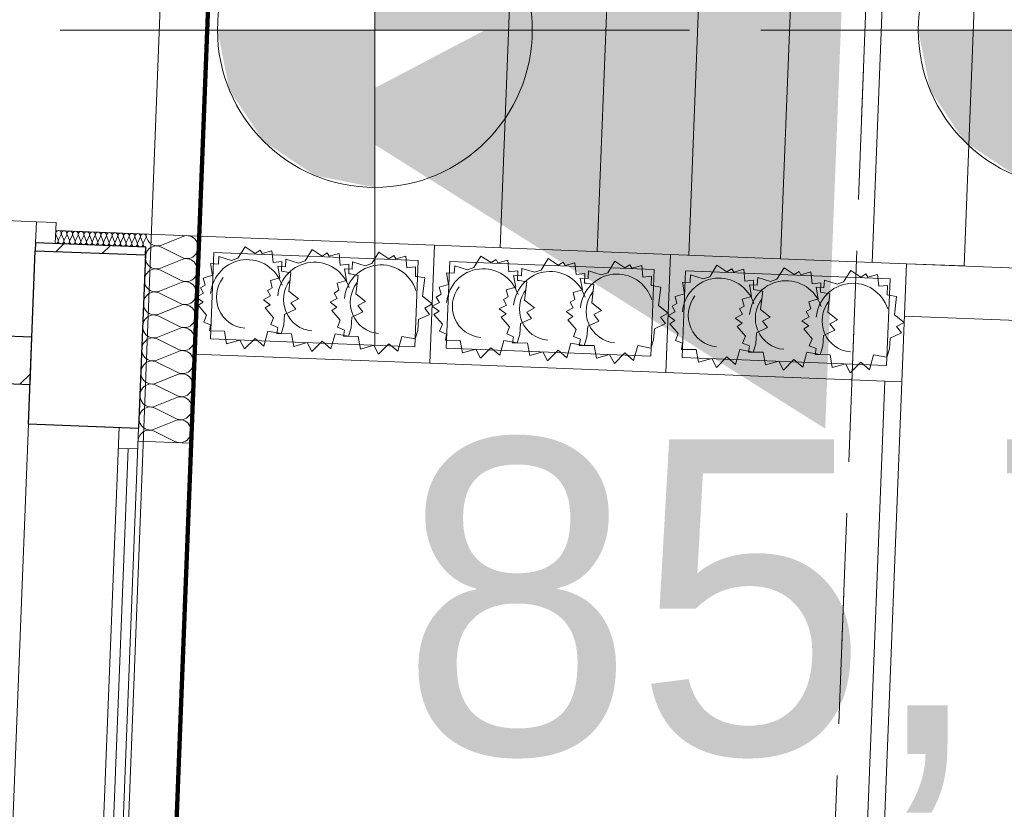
# Model space of a CAD drawing. Extents: x -134780 to 5540120, y 74663 to 5964901.
# Tile 61 of 84: x 5539592.58 to 5539596.33, y 5961345.36 to 5961348.37. Entities that reach past the tile are written whole.
import ezdxf
from ezdxf import colors
from ezdxf.entities.mleader import LeaderData, LeaderLine
from ezdxf.math import Vec2, Vec3

# ---------------------------------------------------------------- set-up
doc = ezdxf.new("R2010")
doc.units = 0
doc.header["$MEASUREMENT"] = 0
doc.set_wipeout_variables(frame=1)
doc.linetypes.add('L_0_03', pattern=[1, 0.5, -0.5])
for name, color, linetype, lineweight in [('#opisy', 7, 'Continuous', 0), ('312_budynek_ewidencyjny_Nr_Pióra__7', 7, 'Continuous', 13), ('Arch drogi_Nr_Pióra__21', 7, 'Continuous', 9), ('Arch schody_Nr_Pióra__21', 7, 'Continuous', 9), ('Arch wyburzenia_Nr_Pióra__46', 5, 'Continuous', 13), ('arch wypelnienia_Nr_Pióra__118', 7, 'Continuous', 211), ('arch wypelnienia_Nr_Pióra__55', 214, 'Continuous', 25), ('Arch ściany nośne_Nr_Pióra__21', 7, 'Continuous', 9), ('Arch ściany nośne_Nr_Pióra__27', 7, 'Continuous', 30), ('INWENT RZĘDNE_Nr_Pióra__21', 7, 'Continuous', 9), ('INWENT.ŚCIANY_Nr_Pióra__1', 7, 'Continuous', 25), ('mapa', 7, 'Continuous', 13), ('zasuwa_lub_zawor_Nr_Pióra__7', 7, 'Continuous', 13)]:
    doc.layers.add(name, color=color, linetype=linetype, lineweight=lineweight)
for name, color, linetype, lineweight, true_color in [('217_kontur_klasyfikacyjny_Nr_Pióra__3', 7, 'Continuous', 18, 0xff6600), ('218_kontur_uzytku_gruntowego_Nr_Pióra__3', 7, 'Continuous', 18, 0xff6600), ('Arch ocieplenie_Nr_Pióra__22', 7, 'Continuous', 9, 0x7f7f7f), ('Arch okna_Nr_Pióra__4', 7, 'Continuous', 9, 0x029e21), ('Arch wyposarzenie_Nr_Pióra__4', 7, 'Continuous', 9, 0x029e21)]:
    doc.layers.add(name, color=color, linetype=linetype, lineweight=lineweight, true_color=true_color)
doc.layers.add('Arch ocieplenie', color=7, linetype='Continuous')
doc.layers.add('INWENT RZĘDNE', color=7, linetype='Continuous')
doc.styles.add('GENERATED_STYLE_1', font='txt')
doc.styles.get("Standard").update_dxf_attribs({"font": 'txt', "bigfont": 'BIGFONT.SHX'})

# ---------------------------------------------------------------- blocks, each defined once
blk = doc.blocks.new('Koty wysokościowe_23', base_point=(-119908.5, 122951.6))
at = {"layer": 'INWENT RZĘDNE_Nr_Pióra__21', "linetype": 'Continuous'}
for points in [[(-119908.5, 122951.6), (-119308.5, 122951.6), (-119354.1, 123181.2), (-119484.2, 123375.9), (-119678.8, 123506), (-119908.5, 123551.6)], [(-119908.5, 122951.6), (-120508.5, 122951.6), (-120462.8, 122722), (-120332.7, 122527.4), (-120138.1, 122397.3), (-119908.5, 122351.6)]]:
    blk.add_hatch(color=256, dxfattribs=at).paths.add_polyline_path(points, flags=0)
for p, q in [((-119908.5, 121751.6), (-119908.5, 124151.6)), ((-121108.5, 122951.6), (-118708.5, 122951.6))]:
    blk.add_line(p, q, dxfattribs=at)
blk.add_circle((-119908.5, 122951.6), 600, dxfattribs=at)
blk = doc.blocks.new('Koty wysokościowe_22', base_point=(-120037.2, 118730.3))
at = {"layer": 'INWENT RZĘDNE_Nr_Pióra__21', "insert": (-119812.1, 119968.5), "char_height": 1200, "attachment_point": 7, "style": 'GENERATED_STYLE_1'}
blk.add_mtext('{85,73}', dxfattribs=at)
blk = doc.blocks.new('Koty wysokościowe_10', base_point=(-117237.1, 122951.6))
at = {"layer": 'INWENT RZĘDNE_Nr_Pióra__21', "linetype": 'Continuous'}
blk.add_hatch(color=256, dxfattribs=at).paths.add_polyline_path([(-117237.1, 122951.6), (-117837.1, 122951.6), (-117791.5, 122722), (-117661.4, 122527.4), (-117466.7, 122397.3), (-117237.1, 122351.6)], flags=0)
blk.add_line((-118437.1, 122951.6), (-116037.1, 122951.6), dxfattribs=at)
blk.add_circle((-117237.1, 122951.6), 600, dxfattribs=at)
blk = doc.blocks.new('Izolacja cieplna 14_29', base_point=(-120782, 122124.2))
at = {"layer": 'Arch ocieplenie_Nr_Pióra__22', "linetype": 'Continuous'}
for p, q in [((-121116.3, 122152.1), (-121124.5, 122172.7)), ((-121104.8, 122171.9), (-121114.5, 122152.1)), ((-121094.8, 122151.3), (-121103, 122171.8)), ((-121083.2, 122171.1), (-121093, 122151.2)), ((-121073.2, 122150.4), (-121081.4, 122171)), ((-121061.7, 122170.2), (-121071.4, 122150.4)), ((-121051.7, 122149.6), (-121059.9, 122170.1)), ((-121040.1, 122169.4), (-121049.9, 122149.5)), ((-121030.1, 122148.8), (-121038.3, 122169.3)), ((-121018.6, 122168.5), (-121028.3, 122148.7)), ((-121008.6, 122147.9), (-121016.8, 122168.5)), ((-120997, 122167.7), (-121006.8, 122147.8)), ((-120987, 122147.1), (-120995.2, 122167.6)), ((-120975.5, 122166.8), (-120985.2, 122147)), ((-120965.5, 122146.2), (-120973.7, 122166.8)), ((-120953.9, 122166), (-120963.7, 122146.2)), ((-120944, 122145.4), (-120952.1, 122165.9)), ((-120932.4, 122165.2), (-120942.1, 122145.3)), ((-120922.4, 122144.6), (-120930.6, 122165.1)), ((-120910.8, 122164.3), (-120920.6, 122144.5)), ((-120900.9, 122143.7), (-120909, 122164.2)), ((-120889.3, 122163.5), (-120899.1, 122143.6)), ((-120879.3, 122142.9), (-120887.5, 122163.4)), ((-120867.8, 122162.6), (-120877.5, 122142.8)), ((-120857.8, 122142), (-120865.9, 122162.6)), ((-120846.2, 122161.8), (-120856, 122142)), ((-120836.2, 122141.2), (-120844.4, 122161.7)), ((-120824.7, 122160.9), (-120834.4, 122141.1)), ((-120814.7, 122140.3), (-120822.9, 122160.9)), ((-120803.1, 122160.1), (-120812.9, 122140.3)), ((-120793.1, 122139.5), (-120801.3, 122160)), ((-120781.6, 122159.3), (-120791.3, 122139.4))]:
    blk.add_line(p, q, dxfattribs=at)
for centre, start_param, end_param in [((-121114.5, 122176.5), 2.728799, 6.695979), ((-121092.9, 122175.7), 2.728799, 6.695979), ((-121071.4, 122174.9), 2.728799, 6.695979), ((-121049.8, 122174), 2.728799, 6.695979), ((-121028.3, 122173.2), 2.728799, 6.695979), ((-121006.7, 122172.3), 2.728799, 6.695979), ((-120985.2, 122171.5), 2.728799, 6.695979), ((-120963.6, 122170.6), 2.728799, 6.695979), ((-120942.1, 122169.8), 2.728799, 6.695979), ((-120920.5, 122169), 2.728799, 6.695979), ((-120899, 122168.1), 2.728799, 6.695979), ((-120877.5, 122167.3), 2.728799, 6.695979), ((-120855.9, 122166.4), 2.728799, 6.695979), ((-120834.4, 122165.6), 2.728799, 6.695979), ((-120812.8, 122164.8), 2.728799, 6.695979), ((-121126.4, 122148.3), 1.570796, 3.554385), ((-121104.8, 122147.4), 5.870392, 9.837571), ((-121083.3, 122146.6), 5.870392, 9.837571), ((-121061.7, 122145.7), 5.870392, 9.837571), ((-121040.2, 122144.9), 5.870392, 9.837571), ((-121018.6, 122144), 5.870392, 9.837571), ((-120997.1, 122143.2), 5.870392, 9.837571), ((-120975.5, 122142.4), 5.870392, 9.837571), ((-120954, 122141.5), 5.870392, 9.837571), ((-120932.4, 122140.7), 5.870392, 9.837571), ((-120910.9, 122139.8), 5.870392, 9.837571), ((-120889.4, 122139), 5.870392, 9.837571), ((-120867.8, 122138.1), 5.870392, 9.837571), ((-120846.3, 122137.3), 5.870392, 9.837571), ((-120824.7, 122136.5), 5.870392, 9.837571), ((-120803.2, 122135.6), 5.870392, 9.837571), ((-120791.3, 122163.9), 2.728799, 6.695979), ((-120781.6, 122134.8), 5.870392, 7.853982)]:
    blk.add_ellipse(centre, major_axis=(-10.8, 0.4), ratio=0.986338, start_param=start_param, end_param=end_param, dxfattribs=at)
blk = doc.blocks.new('Izolacja cieplna 14_5', base_point=(-120780.1, 122174.1))
at = {"layer": 'Arch ocieplenie_Nr_Pióra__22', "linetype": 'Continuous'}
for p, q in [((-120639.9, 122164.9), (-120722.1, 122131.6)), ((-120722.4, 122124.2), (-120643.1, 122084.6)), ((-120643.4, 122077.2), (-120725.5, 122043.9)), ((-120725.8, 122036.5), (-120646.5, 121996.9)), ((-120646.8, 121989.5), (-120729, 121956.2)), ((-120729.2, 121948.8), (-120649.9, 121909.2)), ((-120650.2, 121901.8), (-120732.4, 121868.5)), ((-120732.7, 121861.1), (-120653.4, 121821.5)), ((-120653.6, 121814.1), (-120735.8, 121780.8)), ((-120736.1, 121773.4), (-120656.8, 121733.8)), ((-120657.1, 121726.4), (-120739.2, 121693.1)), ((-120739.5, 121685.7), (-120660.2, 121646.1)), ((-120660.5, 121638.7), (-120742.7, 121605.4)), ((-120743, 121598), (-120663.6, 121558.3)), ((-120663.9, 121551), (-120746.1, 121517.6)), ((-120746.4, 121510.3), (-120667.1, 121470.6)), ((-120667.4, 121463.3), (-120749.5, 121429.9)), ((-120749.8, 121422.6), (-120670.5, 121382.9))]:
    blk.add_line(p, q, dxfattribs=at)
for centre, start_param, end_param in [((-120737.6, 122172.5), 4.712389, 6.695979), ((-120624.5, 122124.1), 5.870392, 9.837571), ((-120741, 122084.7), 2.7288, 6.695979), ((-120627.9, 122036.4), 5.870392, 9.837571), ((-120744.4, 121997), 2.7288, 6.695979), ((-120631.3, 121948.7), 5.870392, 9.837571), ((-120747.9, 121909.3), 2.7288, 6.695979), ((-120634.7, 121861), 5.870392, 9.837571), ((-120751.3, 121821.6), 2.7288, 6.695979), ((-120638.2, 121773.3), 5.870392, 9.837571), ((-120754.7, 121733.9), 2.7288, 6.695979), ((-120641.6, 121685.6), 5.870392, 9.837571), ((-120758.2, 121646.2), 2.7288, 6.695979), ((-120645, 121597.8), 5.870392, 9.837571), ((-120761.6, 121558.5), 2.7288, 6.695979), ((-120648.5, 121510.1), 5.870392, 9.837571), ((-120765, 121470.8), 2.7288, 6.695979), ((-120651.9, 121422.4), 5.870392, 9.837571), ((-120768.4, 121383.1), 2.7288, 4.712389)]:
    blk.add_ellipse(centre, major_axis=(-1.7, -43.9), ratio=0.969166, start_param=start_param, end_param=end_param, dxfattribs=at)
blk = doc.blocks.new('mapa')
at = {"layer": 'arch wypelnienia_Nr_Pióra__55', "linetype": 'Continuous'}
blk.add_hatch(color=252, dxfattribs=at).paths.add_polyline_path([(5539593.7428, 5961348.0072), (5539595.6459, 5961346.807), (5539595.7338, 5961349.0553)], flags=0)
at = {"layer": 'Arch ściany nośne_Nr_Pióra__21', "linetype": 'Continuous'}
h = blk.add_hatch(dxfattribs=at)
h.set_pattern_fill('Common_Brick', color=252, scale=0.001, style=0, pattern_type=2)
h.set_pattern_definition([(45, (5539713.8376, 5961225.37486), (-0.09192388, 0.09192388), [])])
h.paths.add_polyline_path([(5539593.0556, 5961347.499), (5539592.6359, 5961347.5154), (5539592.6347, 5961347.4854), (5539593.0544, 5961347.469)], flags=0)
at = {"layer": '217_kontur_klasyfikacyjny_Nr_Pióra__3', "color": 252, "linetype": 'L_0_03', "flags": 128}
blk.add_lwpolyline([(5539595.99, 5961353.48), (5539595.25, 5961333.69)], dxfattribs=at)
at = {"layer": '218_kontur_uzytku_gruntowego_Nr_Pióra__3', "color": 252, "linetype": 'L_0_03', "flags": 128}
for points in [[(5539595.25, 5961333.69), (5539595.99, 5961353.48)], [(5539595.99, 5961353.48), (5539595.25, 5961333.69)]]:
    blk.add_lwpolyline(points, dxfattribs=at)
at = {"layer": '312_budynek_ewidencyjny_Nr_Pióra__7', "color": 252, "linetype": 'Continuous'}
blk.add_line((5539593.31, 5961353.51), (5539592.23, 5961325.88), dxfattribs=at)
at = {"layer": 'Arch drogi_Nr_Pióra__21', "linetype": 'Continuous'}
for p, q in [((5539599.7924, 5961347.2857), (5539595.9553, 5961347.4357)), ((5539599.5847, 5961347.0937), (5539595.9475, 5961347.2359))]:
    blk.add_line(p, q, dxfattribs=at)
at = {"layer": 'Arch okna_Nr_Pióra__4', "color": 252, "linetype": 'Continuous'}
for p, q in [((5539592.639, 5961347.5954), (5539591.7397, 5961347.6305)), ((5539592.6359, 5961347.5154), (5539592.639, 5961347.5954)), ((5539592.639, 5961347.5954), (5539592.7139, 5961347.5924)), ((5539592.7108, 5961347.5125), (5539592.7139, 5961347.5924)), ((5539592.6089, 5961346.8259), (5539592.5144, 5961344.4078)), ((5539592.9537, 5961346.8125), (5539592.8591, 5961344.3943)), ((5539593.0286, 5961346.8095), (5539592.9341, 5961344.3914)), ((5539592.9505, 5961346.7325), (5539593.0255, 5961346.7296)), ((5539593.2265, 5961346.7518), (5539593.1359, 5961344.4335)), ((5539592.988, 5961346.7311), (5539592.8997, 5961344.4728))]:
    blk.add_line(p, q, dxfattribs=at)
blk.add_arc((5539592.639, 5961347.5954), 0.9, 87.7616, 177.7616, dxfattribs=at)
at = {"layer": 'Arch schody_Nr_Pióra__21', "color": 252, "linetype": 'Continuous'}
for p, q in [((5539594.8569, 5961349.5452), (5539594.7762, 5961347.4818)), ((5539595.2066, 5961349.5315), (5539595.1259, 5961347.4681)), ((5539595.5563, 5961349.5179), (5539595.4757, 5961347.4545)), ((5539594.4846, 5961349.4947), (5539594.4065, 5961347.4962)), ((5539595.9061, 5961349.5042), (5539595.8254, 5961347.4408)), ((5539596.2558, 5961349.4905), (5539596.1751, 5961347.4271)), ((5539593.2398, 5961347.0915), (5539593.2574, 5961347.5412)), ((5539594.1567, 5961347.506), (5539593.2574, 5961347.5412)), ((5539594.1391, 5961347.0564), (5539594.1567, 5961347.506)), ((5539594.1391, 5961347.0564), (5539594.1567, 5961347.506)), ((5539595.056, 5961347.4709), (5539594.1567, 5961347.506)), ((5539593.315, 5961347.4789), (5539593.3021, 5961347.1491)), ((5539594.0944, 5961347.4484), (5539593.315, 5961347.4789)), ((5539594.0815, 5961347.1187), (5539594.0944, 5961347.4484)), ((5539595.0384, 5961347.0212), (5539595.056, 5961347.4709)), ((5539595.0384, 5961347.0212), (5539595.056, 5961347.4709)), ((5539595.9553, 5961347.4357), (5539595.056, 5961347.4709)), ((5539594.2143, 5961347.4437), (5539594.2014, 5961347.114)), ((5539594.9937, 5961347.4132), (5539594.2143, 5961347.4437)), ((5539594.9808, 5961347.0835), (5539594.9937, 5961347.4132)), ((5539595.1136, 5961347.4086), (5539595.1007, 5961347.0788)), ((5539595.893, 5961347.3781), (5539595.1136, 5961347.4086)), ((5539595.9377, 5961346.9861), (5539595.9553, 5961347.4357)), ((5539596.1751, 5961347.4271), (5539595.9553, 5961347.4357)), ((5539595.8801, 5961347.0483), (5539595.893, 5961347.3781)), ((5539593.3021, 5961347.1491), (5539594.0815, 5961347.1187)), ((5539594.2014, 5961347.114), (5539594.9808, 5961347.0835)), ((5539593.2398, 5961347.0915), (5539594.1391, 5961347.0564)), ((5539595.1007, 5961347.0788), (5539595.8801, 5961347.0483)), ((5539594.1391, 5961347.0564), (5539595.0384, 5961347.0212)), ((5539595.0384, 5961347.0212), (5539595.9377, 5961346.9861)), ((5539595.8728, 5961346.9886), (5539595.7324, 5961343.3963)), ((5539595.9377, 5961346.9861), (5539595.7948, 5961343.3288))]:
    blk.add_line(p, q, dxfattribs=at)
at = {"layer": 'Arch wyburzenia_Nr_Pióra__46', "color": 252, "linetype": 'Continuous'}
for p, q in [((5539592.7128, 5961347.5625), (5539593.2574, 5961347.5412)), ((5539593.2574, 5961347.5412), (5539593.2265, 5961346.7518)), ((5539593.2265, 5961346.7518), (5539593.0267, 5961346.7596))]:
    blk.add_line(p, q, dxfattribs=at)
at = {"layer": 'arch wypelnienia_Nr_Pióra__118', "linetype": 'Continuous', "flags": 128}
blk.add_lwpolyline([(5539579.0885, 5961327.109), (5539579.0561, 5961326.2796), (5539592.7057, 5961325.7461), (5539592.7381, 5961326.5754), (5539592.4383, 5961326.5872), (5539592.7312, 5961334.0814), (5539592.8773, 5961337.8086), (5539594.9154, 5961337.7289), (5539595.0573, 5961341.3599), (5539593.023, 5961341.4356), (5539593.4687, 5961352.947), (5539593.7684, 5961352.9353), (5539593.7872, 5961353.415), (5539593.2876, 5961353.4345), (5539593.2905, 5961353.5105), (5539586.99, 5961353.68), (5539586.89, 5961350.36), (5539580.53, 5961350.62), (5539580.5363, 5961350.8085), (5539580.0155, 5961350.8259), (5539579.9968, 5961350.3462), (5539580.2966, 5961350.3345), (5539579.3883, 5961327.0973)], close=True, dxfattribs=at)
at = {"layer": 'Arch wyposarzenie_Nr_Pióra__4', "color": 252, "linetype": 'Continuous'}
for p, q in [((5539593.4072, 5961347.4565), (5539593.4343, 5961347.5002)), ((5539593.4343, 5961347.5002), (5539593.4725, 5961347.4749)), ((5539593.4725, 5961347.4749), (5539593.4918, 5961347.4869)), ((5539593.4918, 5961347.4869), (5539593.4989, 5961347.4742)), ((5539593.4989, 5961347.4742), (5539593.5368, 5961347.4846)), ((5539593.5368, 5961347.4846), (5539593.5411, 5961347.4398)), ((5539593.6631, 5961347.4465), (5539593.6902, 5961347.4902)), ((5539593.6902, 5961347.4902), (5539593.7284, 5961347.4649)), ((5539593.3324, 5961347.4344), (5539593.3342, 5961347.463)), ((5539593.3342, 5961347.463), (5539593.3825, 5961347.4481)), ((5539593.3825, 5961347.4481), (5539593.4072, 5961347.4565)), ((5539593.5883, 5961347.4244), (5539593.5901, 5961347.453)), ((5539593.5901, 5961347.453), (5539593.6384, 5961347.4381)), ((5539593.6384, 5961347.4381), (5539593.6631, 5961347.4465)), ((5539593.7284, 5961347.4649), (5539593.7477, 5961347.4769)), ((5539593.7477, 5961347.4769), (5539593.7548, 5961347.4642)), ((5539593.7548, 5961347.4642), (5539593.7927, 5961347.4746)), ((5539593.7927, 5961347.4746), (5539593.7969, 5961347.4298)), ((5539593.9174, 5961347.4365), (5539593.9445, 5961347.4802)), ((5539593.9445, 5961347.4802), (5539593.9827, 5961347.4549)), ((5539593.9827, 5961347.4549), (5539594.002, 5961347.4669)), ((5539594.002, 5961347.4669), (5539594.0091, 5961347.4542)), ((5539594.0091, 5961347.4542), (5539594.047, 5961347.4647)), ((5539594.047, 5961347.4647), (5539594.0512, 5961347.4199)), ((5539594.3065, 5961347.4213), (5539594.3336, 5961347.465)), ((5539594.3336, 5961347.465), (5539594.3718, 5961347.4397)), ((5539594.3718, 5961347.4397), (5539594.3911, 5961347.4517)), ((5539594.3911, 5961347.4517), (5539594.3982, 5961347.439)), ((5539594.3982, 5961347.439), (5539594.4361, 5961347.4495)), ((5539594.4361, 5961347.4495), (5539594.4404, 5961347.4046)), ((5539594.5624, 5961347.4113), (5539594.5895, 5961347.455)), ((5539594.5895, 5961347.455), (5539594.6277, 5961347.4297)), ((5539594.8167, 5961347.4014), (5539594.8438, 5961347.4451)), ((5539594.8438, 5961347.4451), (5539594.882, 5961347.4198)), ((5539593.3107, 5961347.3915), (5539593.3027, 5961347.4361)), ((5539593.3027, 5961347.4361), (5539593.3324, 5961347.4344)), ((5539593.5411, 5961347.4398), (5539593.5744, 5961347.4436)), ((5539593.5666, 5961347.3815), (5539593.5586, 5961347.4261)), ((5539593.5586, 5961347.4261), (5539593.5883, 5961347.4244)), ((5539593.5744, 5961347.4436), (5539593.5733, 5961347.4073)), ((5539593.5733, 5961347.4073), (5539593.5802, 5961347.4066)), ((5539593.7969, 5961347.4298), (5539593.8303, 5961347.4336)), ((5539593.8209, 5961347.3716), (5539593.8129, 5961347.4162)), ((5539593.8129, 5961347.4162), (5539593.8426, 5961347.4144)), ((5539593.8303, 5961347.4336), (5539593.8292, 5961347.3973)), ((5539593.8426, 5961347.4144), (5539593.8444, 5961347.4431)), ((5539593.8444, 5961347.4431), (5539593.8927, 5961347.4281)), ((5539593.8927, 5961347.4281), (5539593.9174, 5961347.4365)), ((5539594.0512, 5961347.4199), (5539594.0846, 5961347.4236)), ((5539594.0846, 5961347.4236), (5539594.0835, 5961347.3873)), ((5539594.2317, 5961347.3992), (5539594.2336, 5961347.4279)), ((5539594.2336, 5961347.4279), (5539594.2818, 5961347.4129)), ((5539594.2818, 5961347.4129), (5539594.3065, 5961347.4213)), ((5539594.4404, 5961347.4046), (5539594.4737, 5961347.4084)), ((5539594.4737, 5961347.4084), (5539594.4726, 5961347.3721)), ((5539594.4876, 5961347.3892), (5539594.4894, 5961347.4179)), ((5539594.4894, 5961347.4179), (5539594.5377, 5961347.4029)), ((5539594.5377, 5961347.4029), (5539594.5624, 5961347.4113)), ((5539594.6277, 5961347.4297), (5539594.647, 5961347.4417)), ((5539594.647, 5961347.4417), (5539594.6541, 5961347.429)), ((5539594.6541, 5961347.429), (5539594.692, 5961347.4395)), ((5539594.692, 5961347.4395), (5539594.6962, 5961347.3946)), ((5539594.7419, 5961347.3793), (5539594.7437, 5961347.408)), ((5539594.7437, 5961347.408), (5539594.792, 5961347.393)), ((5539594.882, 5961347.4198), (5539594.9013, 5961347.4318)), ((5539594.9013, 5961347.4318), (5539594.9084, 5961347.4191)), ((5539594.9084, 5961347.4191), (5539594.9463, 5961347.4295)), ((5539594.9463, 5961347.4295), (5539594.9505, 5961347.3847)), ((5539595.2058, 5961347.3862), (5539595.2329, 5961347.4299)), ((5539595.2329, 5961347.4299), (5539595.2711, 5961347.4046)), ((5539595.2711, 5961347.4046), (5539595.2904, 5961347.4166)), ((5539595.2904, 5961347.4166), (5539595.2975, 5961347.4039)), ((5539595.2975, 5961347.4039), (5539595.3354, 5961347.4143)), ((5539595.3354, 5961347.4143), (5539595.3397, 5961347.3695)), ((5539595.4617, 5961347.3762), (5539595.4888, 5961347.4199)), ((5539595.4888, 5961347.4199), (5539595.527, 5961347.3946)), ((5539595.716, 5961347.3662), (5539595.7431, 5961347.4099)), ((5539595.7431, 5961347.4099), (5539595.7813, 5961347.3846)), ((5539593.275, 5961347.3811), (5539593.3107, 5961347.3915)), ((5539593.282, 5961347.3542), (5539593.275, 5961347.3811)), ((5539593.5309, 5961347.3711), (5539593.5666, 5961347.3815)), ((5539593.5378, 5961347.3442), (5539593.5309, 5961347.3711)), ((5539593.5802, 5961347.4066), (5539593.6092, 5961347.4014)), ((5539593.6092, 5961347.4014), (5539593.6007, 5961347.3316)), ((5539593.7852, 5961347.3611), (5539593.8209, 5961347.3716)), ((5539593.8292, 5961347.3973), (5539593.8361, 5961347.3966)), ((5539593.8361, 5961347.3966), (5539593.8651, 5961347.3914)), ((5539593.8651, 5961347.3914), (5539593.8566, 5961347.3215)), ((5539594.0835, 5961347.3873), (5539594.0904, 5961347.3867)), ((5539594.0904, 5961347.3867), (5539594.1193, 5961347.3815)), ((5539594.1193, 5961347.3815), (5539594.1109, 5961347.3116)), ((5539594.21, 5961347.3564), (5539594.202, 5961347.401)), ((5539594.202, 5961347.401), (5539594.2317, 5961347.3992)), ((5539594.4659, 5961347.3464), (5539594.4579, 5961347.391)), ((5539594.4579, 5961347.391), (5539594.4876, 5961347.3892)), ((5539594.4726, 5961347.3721), (5539594.4795, 5961347.3715)), ((5539594.4795, 5961347.3715), (5539594.5085, 5961347.3663)), ((5539594.6962, 5961347.3946), (5539594.7296, 5961347.3984)), ((5539594.7202, 5961347.3364), (5539594.7122, 5961347.381)), ((5539594.7122, 5961347.381), (5539594.7419, 5961347.3793)), ((5539594.7296, 5961347.3984), (5539594.7285, 5961347.3621)), ((5539594.792, 5961347.393), (5539594.8167, 5961347.4014)), ((5539594.9505, 5961347.3847), (5539594.9839, 5961347.3885)), ((5539594.9839, 5961347.3885), (5539594.9828, 5961347.3522)), ((5539595.131, 5961347.3641), (5539595.1329, 5961347.3927)), ((5539595.1329, 5961347.3927), (5539595.1811, 5961347.3778)), ((5539595.1811, 5961347.3778), (5539595.2058, 5961347.3862)), ((5539595.3397, 5961347.3695), (5539595.373, 5961347.3732)), ((5539595.373, 5961347.3732), (5539595.372, 5961347.337)), ((5539595.3869, 5961347.3541), (5539595.3888, 5961347.3827)), ((5539595.3888, 5961347.3827), (5539595.437, 5961347.3678)), ((5539595.437, 5961347.3678), (5539595.4617, 5961347.3762)), ((5539595.527, 5961347.3946), (5539595.5463, 5961347.4066)), ((5539595.5463, 5961347.4066), (5539595.5534, 5961347.3939)), ((5539595.5534, 5961347.3939), (5539595.5913, 5961347.4043)), ((5539595.5913, 5961347.4043), (5539595.5956, 5961347.3595)), ((5539595.6412, 5961347.3441), (5539595.643, 5961347.3728)), ((5539595.643, 5961347.3728), (5539595.6913, 5961347.3578)), ((5539595.7813, 5961347.3846), (5539595.8006, 5961347.3966)), ((5539595.8006, 5961347.3966), (5539595.8077, 5961347.3839)), ((5539595.8077, 5961347.3839), (5539595.8456, 5961347.3944)), ((5539595.8456, 5961347.3944), (5539595.8498, 5961347.3496)), ((5539593.264, 5961347.3438), (5539593.282, 5961347.3542)), ((5539593.2756, 5961347.3231), (5539593.264, 5961347.3438)), ((5539593.5199, 5961347.3338), (5539593.5378, 5961347.3442)), ((5539593.5315, 5961347.3131), (5539593.5199, 5961347.3338)), ((5539593.7742, 5961347.3239), (5539593.7921, 5961347.3343)), ((5539593.7921, 5961347.3343), (5539593.7852, 5961347.3611)), ((5539594.1743, 5961347.3459), (5539594.21, 5961347.3564)), ((5539594.1813, 5961347.3191), (5539594.1743, 5961347.3459)), ((5539594.4302, 5961347.3359), (5539594.4659, 5961347.3464)), ((5539594.4371, 5961347.3091), (5539594.4302, 5961347.3359)), ((5539594.5085, 5961347.3663), (5539594.5, 5961347.2964)), ((5539594.6845, 5961347.326), (5539594.7202, 5961347.3364)), ((5539594.7285, 5961347.3621), (5539594.7354, 5961347.3615)), ((5539594.7354, 5961347.3615), (5539594.7644, 5961347.3563)), ((5539594.7644, 5961347.3563), (5539594.7559, 5961347.2864)), ((5539594.9828, 5961347.3522), (5539594.9897, 5961347.3515)), ((5539594.9897, 5961347.3515), (5539595.0187, 5961347.3464)), ((5539595.0187, 5961347.3464), (5539595.0102, 5961347.2765)), ((5539595.1094, 5961347.3212), (5539595.1013, 5961347.3658)), ((5539595.1013, 5961347.3658), (5539595.131, 5961347.3641)), ((5539595.3652, 5961347.3112), (5539595.3572, 5961347.3558)), ((5539595.3572, 5961347.3558), (5539595.3869, 5961347.3541)), ((5539595.372, 5961347.337), (5539595.3788, 5961347.3363)), ((5539595.3788, 5961347.3363), (5539595.4078, 5961347.3311)), ((5539595.5956, 5961347.3595), (5539595.6289, 5961347.3632)), ((5539595.6195, 5961347.3013), (5539595.6115, 5961347.3459)), ((5539595.6115, 5961347.3459), (5539595.6412, 5961347.3441)), ((5539595.6289, 5961347.3632), (5539595.6278, 5961347.327)), ((5539595.6913, 5961347.3578), (5539595.716, 5961347.3662)), ((5539595.8498, 5961347.3496), (5539595.8832, 5961347.3533)), ((5539595.8832, 5961347.3533), (5539595.8821, 5961347.317)), ((5539593.2483, 5961347.3086), (5539593.2756, 5961347.3231)), ((5539593.2744, 5961347.2895), (5539593.2483, 5961347.3086)), ((5539593.5041, 5961347.2986), (5539593.5315, 5961347.3131)), ((5539593.5303, 5961347.2795), (5539593.5041, 5961347.2986)), ((5539593.6007, 5961347.3316), (5539593.6378, 5961347.3023)), ((5539593.6378, 5961347.3023), (5539593.6088, 5961347.2867)), ((5539593.7584, 5961347.2887), (5539593.7858, 5961347.3032)), ((5539593.7858, 5961347.3032), (5539593.7742, 5961347.3239)), ((5539593.8566, 5961347.3215), (5539593.8936, 5961347.2923)), ((5539594.1109, 5961347.3116), (5539594.1479, 5961347.2823)), ((5539594.1633, 5961347.3087), (5539594.1813, 5961347.3191)), ((5539594.1749, 5961347.288), (5539594.1633, 5961347.3087)), ((5539594.4192, 5961347.2987), (5539594.4371, 5961347.3091)), ((5539594.4308, 5961347.278), (5539594.4192, 5961347.2987)), ((5539594.5, 5961347.2964), (5539594.5371, 5961347.2671)), ((5539594.6735, 5961347.2887), (5539594.6914, 5961347.2991)), ((5539594.6914, 5961347.2991), (5539594.6845, 5961347.326)), ((5539595.0737, 5961347.3107), (5539595.1094, 5961347.3212)), ((5539595.0806, 5961347.2839), (5539595.0737, 5961347.3107)), ((5539595.3295, 5961347.3007), (5539595.3652, 5961347.3112)), ((5539595.3365, 5961347.2739), (5539595.3295, 5961347.3007)), ((5539595.4078, 5961347.3311), (5539595.3993, 5961347.2612)), ((5539595.5838, 5961347.2908), (5539595.6195, 5961347.3013)), ((5539595.6278, 5961347.327), (5539595.6347, 5961347.3263)), ((5539595.6347, 5961347.3263), (5539595.6637, 5961347.3211)), ((5539595.6637, 5961347.3211), (5539595.6552, 5961347.2512)), ((5539595.8821, 5961347.317), (5539595.889, 5961347.3164)), ((5539595.889, 5961347.3164), (5539595.918, 5961347.3112)), ((5539595.918, 5961347.3112), (5539595.9095, 5961347.2413)), ((5539593.2551, 5961347.2772), (5539593.2744, 5961347.2895)), ((5539593.287, 5961347.2398), (5539593.2551, 5961347.2772)), ((5539593.511, 5961347.2672), (5539593.5303, 5961347.2795)), ((5539593.5429, 5961347.2298), (5539593.511, 5961347.2672)), ((5539593.6274, 5961347.2624), (5539593.5851, 5961347.2425)), ((5539593.6088, 5961347.2867), (5539593.6274, 5961347.2624)), ((5539593.7846, 5961347.2695), (5539593.7584, 5961347.2887)), ((5539593.7653, 5961347.2573), (5539593.7846, 5961347.2695)), ((5539593.7972, 5961347.2199), (5539593.7653, 5961347.2573)), ((5539593.8936, 5961347.2923), (5539593.8647, 5961347.2766)), ((5539593.8647, 5961347.2766), (5539593.8832, 5961347.2524)), ((5539594.1479, 5961347.2823), (5539594.119, 5961347.2667)), ((5539594.119, 5961347.2667), (5539594.1375, 5961347.2424)), ((5539594.1476, 5961347.2735), (5539594.1749, 5961347.288)), ((5539594.1737, 5961347.2543), (5539594.1476, 5961347.2735)), ((5539594.4035, 5961347.2635), (5539594.4308, 5961347.278)), ((5539594.4296, 5961347.2443), (5539594.4035, 5961347.2635)), ((5539594.5371, 5961347.2671), (5539594.5081, 5961347.2515)), ((5539594.6577, 5961347.2535), (5539594.6851, 5961347.268)), ((5539594.6851, 5961347.268), (5539594.6735, 5961347.2887)), ((5539594.7559, 5961347.2864), (5539594.793, 5961347.2571)), ((5539594.793, 5961347.2571), (5539594.764, 5961347.2415)), ((5539595.0102, 5961347.2765), (5539595.0472, 5961347.2472)), ((5539595.0627, 5961347.2735), (5539595.0806, 5961347.2839)), ((5539595.0742, 5961347.2528), (5539595.0627, 5961347.2735)), ((5539595.3185, 5961347.2635), (5539595.3365, 5961347.2739)), ((5539595.3301, 5961347.2428), (5539595.3185, 5961347.2635)), ((5539595.3993, 5961347.2612), (5539595.4364, 5961347.232)), ((5539595.5728, 5961347.2536), (5539595.5907, 5961347.264)), ((5539595.5907, 5961347.264), (5539595.5838, 5961347.2908)), ((5539593.2765, 5961347.2134), (5539593.287, 5961347.2398)), ((5539593.5324, 5961347.2034), (5539593.5429, 5961347.2298)), ((5539593.5851, 5961347.2425), (5539593.5822, 5961347.2012)), ((5539593.7867, 5961347.1935), (5539593.7972, 5961347.2199)), ((5539593.841, 5961347.2325), (5539593.8381, 5961347.1912)), ((5539593.8832, 5961347.2524), (5539593.841, 5961347.2325)), ((5539594.0953, 5961347.2226), (5539594.0924, 5961347.1813)), ((5539594.1375, 5961347.2424), (5539594.0953, 5961347.2226)), ((5539594.1544, 5961347.2421), (5539594.1737, 5961347.2543)), ((5539594.1864, 5961347.2047), (5539594.1544, 5961347.2421)), ((5539594.4103, 5961347.2321), (5539594.4296, 5961347.2443)), ((5539594.4422, 5961347.1947), (5539594.4103, 5961347.2321)), ((5539594.5267, 5961347.2272), (5539594.4844, 5961347.2073)), ((5539594.5081, 5961347.2515), (5539594.5267, 5961347.2272)), ((5539594.6839, 5961347.2344), (5539594.6577, 5961347.2535)), ((5539594.6646, 5961347.2222), (5539594.6839, 5961347.2344)), ((5539594.6965, 5961347.1847), (5539594.6646, 5961347.2222)), ((5539594.764, 5961347.2415), (5539594.7826, 5961347.2172)), ((5539595.0472, 5961347.2472), (5539595.0183, 5961347.2316)), ((5539595.0183, 5961347.2316), (5539595.0368, 5961347.2073)), ((5539595.0469, 5961347.2383), (5539595.0742, 5961347.2528)), ((5539595.073, 5961347.2192), (5539595.0469, 5961347.2383)), ((5539595.3028, 5961347.2283), (5539595.3301, 5961347.2428)), ((5539595.3289, 5961347.2092), (5539595.3028, 5961347.2283)), ((5539595.4364, 5961347.232), (5539595.4074, 5961347.2163)), ((5539595.5571, 5961347.2184), (5539595.5844, 5961347.2329)), ((5539595.5844, 5961347.2329), (5539595.5728, 5961347.2536)), ((5539595.6552, 5961347.2512), (5539595.6923, 5961347.222)), ((5539595.6923, 5961347.222), (5539595.6633, 5961347.2063)), ((5539595.9095, 5961347.2413), (5539595.9466, 5961347.212)), ((5539593.3029, 5961347.2026), (5539593.2765, 5961347.2134)), ((5539593.2989, 5961347.1795), (5539593.3029, 5961347.2026)), ((5539593.5588, 5961347.1926), (5539593.5324, 5961347.2034)), ((5539593.5548, 5961347.1695), (5539593.5588, 5961347.1926)), ((5539593.5822, 5961347.2012), (5539593.5722, 5961347.1695)), ((5539593.8131, 5961347.1826), (5539593.7867, 5961347.1935)), ((5539593.8091, 5961347.1595), (5539593.8131, 5961347.1826)), ((5539593.8381, 5961347.1912), (5539593.8281, 5961347.1594)), ((5539594.1759, 5961347.1783), (5539594.1864, 5961347.2047)), ((5539594.4317, 5961347.1683), (5539594.4422, 5961347.1947)), ((5539594.4844, 5961347.2073), (5539594.4815, 5961347.1661)), ((5539594.686, 5961347.1583), (5539594.6965, 5961347.1847)), ((5539594.7403, 5961347.1973), (5539594.7374, 5961347.1561)), ((5539594.7826, 5961347.2172), (5539594.7403, 5961347.1973)), ((5539594.9946, 5961347.1874), (5539594.9917, 5961347.1461)), ((5539595.0368, 5961347.2073), (5539594.9946, 5961347.1874)), ((5539595.0537, 5961347.2069), (5539595.073, 5961347.2192)), ((5539595.0857, 5961347.1695), (5539595.0537, 5961347.2069)), ((5539595.3096, 5961347.1969), (5539595.3289, 5961347.2092)), ((5539595.3415, 5961347.1595), (5539595.3096, 5961347.1969)), ((5539595.426, 5961347.1921), (5539595.3837, 5961347.1722)), ((5539595.4074, 5961347.2163), (5539595.426, 5961347.1921)), ((5539595.5832, 5961347.1992), (5539595.5571, 5961347.2184)), ((5539595.5639, 5961347.187), (5539595.5832, 5961347.1992)), ((5539595.5958, 5961347.1496), (5539595.5639, 5961347.187)), ((5539595.6819, 5961347.1821), (5539595.6396, 5961347.1622)), ((5539595.6633, 5961347.2063), (5539595.6819, 5961347.1821)), ((5539595.9466, 5961347.212), (5539595.9176, 5961347.1964)), ((5539595.9176, 5961347.1964), (5539595.9362, 5961347.1721)), ((5539593.3554, 5961347.1786), (5539593.2989, 5961347.1795)), ((5539593.3641, 5961347.1306), (5539593.3554, 5961347.1786)), ((5539593.4146, 5961347.1448), (5539593.3641, 5961347.1306)), ((5539593.4325, 5961347.1107), (5539593.4146, 5961347.1448)), ((5539593.4723, 5961347.1509), (5539593.4325, 5961347.1107)), ((5539593.5058, 5961347.1219), (5539593.4723, 5961347.1509)), ((5539593.5214, 5961347.1786), (5539593.5058, 5961347.1219)), ((5539593.5722, 5961347.1695), (5539593.5214, 5961347.1786)), ((5539593.6113, 5961347.1685), (5539593.5548, 5961347.1695)), ((5539593.62, 5961347.1206), (5539593.6113, 5961347.1685)), ((5539593.7773, 5961347.1686), (5539593.7617, 5961347.1119)), ((5539593.8281, 5961347.1594), (5539593.7773, 5961347.1686)), ((5539593.8656, 5961347.1586), (5539593.8091, 5961347.1595)), ((5539593.8743, 5961347.1106), (5539593.8656, 5961347.1586)), ((5539594.0316, 5961347.1587), (5539594.016, 5961347.102)), ((5539594.0824, 5961347.1495), (5539594.0316, 5961347.1587)), ((5539594.0924, 5961347.1813), (5539594.0824, 5961347.1495)), ((5539594.2022, 5961347.1674), (5539594.1759, 5961347.1783)), ((5539594.1982, 5961347.1443), (5539594.2022, 5961347.1674)), ((5539594.2547, 5961347.1434), (5539594.1982, 5961347.1443)), ((5539594.4581, 5961347.1574), (5539594.4317, 5961347.1683)), ((5539594.4541, 5961347.1343), (5539594.4581, 5961347.1574)), ((5539594.4815, 5961347.1661), (5539594.4715, 5961347.1343)), ((5539594.7124, 5961347.1475), (5539594.686, 5961347.1583)), ((5539594.7084, 5961347.1244), (5539594.7124, 5961347.1475)), ((5539594.7374, 5961347.1561), (5539594.7274, 5961347.1243)), ((5539594.9917, 5961347.1461), (5539594.9817, 5961347.1144)), ((5539595.0752, 5961347.1431), (5539595.0857, 5961347.1695)), ((5539595.3311, 5961347.1331), (5539595.3415, 5961347.1595)), ((5539595.3837, 5961347.1722), (5539595.3808, 5961347.1309)), ((5539595.5853, 5961347.1232), (5539595.5958, 5961347.1496)), ((5539595.6396, 5961347.1622), (5539595.6367, 5961347.1209)), ((5539595.8939, 5961347.1523), (5539595.891, 5961347.111)), ((5539595.9362, 5961347.1721), (5539595.8939, 5961347.1523)), ((5539593.6705, 5961347.1348), (5539593.62, 5961347.1206)), ((5539593.6884, 5961347.1007), (5539593.6705, 5961347.1348)), ((5539593.7282, 5961347.1408), (5539593.6884, 5961347.1007)), ((5539593.7617, 5961347.1119), (5539593.7282, 5961347.1408)), ((5539593.9248, 5961347.1248), (5539593.8743, 5961347.1106)), ((5539593.9427, 5961347.0907), (5539593.9248, 5961347.1248)), ((5539593.9824, 5961347.1309), (5539593.9427, 5961347.0907)), ((5539594.016, 5961347.102), (5539593.9824, 5961347.1309)), ((5539594.2635, 5961347.0954), (5539594.2547, 5961347.1434)), ((5539594.3139, 5961347.1096), (5539594.2635, 5961347.0954)), ((5539594.3318, 5961347.0755), (5539594.3139, 5961347.1096)), ((5539594.3716, 5961347.1157), (5539594.3318, 5961347.0755)), ((5539594.4051, 5961347.0868), (5539594.3716, 5961347.1157)), ((5539594.4207, 5961347.1435), (5539594.4051, 5961347.0868)), ((5539594.4715, 5961347.1343), (5539594.4207, 5961347.1435)), ((5539594.5106, 5961347.1334), (5539594.4541, 5961347.1343)), ((5539594.5193, 5961347.0854), (5539594.5106, 5961347.1334)), ((5539594.6766, 5961347.1335), (5539594.661, 5961347.0768)), ((5539594.7274, 5961347.1243), (5539594.6766, 5961347.1335)), ((5539594.7649, 5961347.1235), (5539594.7084, 5961347.1244)), ((5539594.7736, 5961347.0755), (5539594.7649, 5961347.1235)), ((5539594.9309, 5961347.1235), (5539594.9153, 5961347.0668)), ((5539594.9817, 5961347.1144), (5539594.9309, 5961347.1235)), ((5539595.1015, 5961347.1323), (5539595.0752, 5961347.1431)), ((5539595.0975, 5961347.1092), (5539595.1015, 5961347.1323)), ((5539595.154, 5961347.1082), (5539595.0975, 5961347.1092)), ((5539595.1628, 5961347.0603), (5539595.154, 5961347.1082)), ((5539595.32, 5961347.1083), (5539595.3044, 5961347.0516)), ((5539595.3708, 5961347.0991), (5539595.32, 5961347.1083)), ((5539595.3574, 5961347.1223), (5539595.3311, 5961347.1331)), ((5539595.3534, 5961347.0992), (5539595.3574, 5961347.1223)), ((5539595.3808, 5961347.1309), (5539595.3708, 5961347.0991)), ((5539595.6117, 5961347.1123), (5539595.5853, 5961347.1232)), ((5539595.6077, 5961347.0892), (5539595.6117, 5961347.1123)), ((5539595.6367, 5961347.1209), (5539595.6267, 5961347.0891)), ((5539595.891, 5961347.111), (5539595.881, 5961347.0792)), ((5539594.5698, 5961347.0996), (5539594.5193, 5961347.0854)), ((5539594.5877, 5961347.0655), (5539594.5698, 5961347.0996)), ((5539594.6275, 5961347.1057), (5539594.5877, 5961347.0655)), ((5539594.661, 5961347.0768), (5539594.6275, 5961347.1057)), ((5539594.8241, 5961347.0897), (5539594.7736, 5961347.0755)), ((5539594.842, 5961347.0556), (5539594.8241, 5961347.0897)), ((5539594.8818, 5961347.0958), (5539594.842, 5961347.0556)), ((5539594.9153, 5961347.0668), (5539594.8818, 5961347.0958)), ((5539595.2132, 5961347.0745), (5539595.1628, 5961347.0603)), ((5539595.2311, 5961347.0404), (5539595.2132, 5961347.0745)), ((5539595.2709, 5961347.0805), (5539595.2311, 5961347.0404)), ((5539595.3044, 5961347.0516), (5539595.2709, 5961347.0805)), ((5539595.4099, 5961347.0982), (5539595.3534, 5961347.0992)), ((5539595.4186, 5961347.0503), (5539595.4099, 5961347.0982)), ((5539595.5268, 5961347.0705), (5539595.487, 5961347.0304)), ((5539595.5603, 5961347.0416), (5539595.5268, 5961347.0705)), ((5539595.5759, 5961347.0983), (5539595.5603, 5961347.0416)), ((5539595.6267, 5961347.0891), (5539595.5759, 5961347.0983)), ((5539595.6642, 5961347.0883), (5539595.6077, 5961347.0892)), ((5539595.6729, 5961347.0403), (5539595.6642, 5961347.0883)), ((5539595.8302, 5961347.0884), (5539595.8146, 5961347.0317)), ((5539595.881, 5961347.0792), (5539595.8302, 5961347.0884)), ((5539595.4691, 5961347.0644), (5539595.4186, 5961347.0503)), ((5539595.487, 5961347.0304), (5539595.4691, 5961347.0644)), ((5539595.7234, 5961347.0545), (5539595.6729, 5961347.0403)), ((5539595.7413, 5961347.0204), (5539595.7234, 5961347.0545)), ((5539595.7811, 5961347.0606), (5539595.7413, 5961347.0204)), ((5539595.8146, 5961347.0317), (5539595.7811, 5961347.0606))]:
    blk.add_line(p, q, dxfattribs=at)
for centre, major_axis, start_param, end_param in [((5539593.4423, 5961347.3088), (-0.0056, -0.1425), 1.927535, 4.652962), ((5539593.6982, 5961347.2988), (-0.0056, -0.1425), 1.927535, 4.652962), ((5539593.9525, 5961347.2888), (-0.0056, -0.1425), 1.927535, 4.652962), ((5539594.3417, 5961347.2736), (-0.0056, -0.1425), 1.927535, 4.652962), ((5539594.5975, 5961347.2636), (-0.0056, -0.1425), 1.927535, 4.652962), ((5539593.4423, 5961347.3088), (-0.0047, -0.1193), 4.078423, 6.243896), ((5539593.6982, 5961347.2988), (-0.0047, -0.1193), 4.078423, 6.243896), ((5539594.8518, 5961347.2537), (-0.0056, -0.1425), 1.927535, 4.652962), ((5539595.241, 5961347.2385), (-0.0056, -0.1425), 1.927535, 4.652962), ((5539595.4969, 5961347.2285), (-0.0056, -0.1425), 1.927535, 4.652962), ((5539593.9525, 5961347.2888), (-0.0047, -0.1193), 4.078423, 6.243896), ((5539594.3417, 5961347.2736), (-0.0047, -0.1193), 4.078423, 6.243896), ((5539594.5975, 5961347.2636), (-0.0047, -0.1193), 4.078423, 6.243896), ((5539595.7511, 5961347.2185), (-0.0056, -0.1425), 1.927535, 4.652962), ((5539594.8518, 5961347.2537), (-0.0047, -0.1193), 4.078423, 6.243896), ((5539595.241, 5961347.2385), (-0.0047, -0.1193), 4.078423, 6.243896), ((5539595.4969, 5961347.2285), (-0.0047, -0.1193), 4.078423, 6.243896), ((5539595.7511, 5961347.2185), (-0.0047, -0.1193), 4.078423, 6.243896)]:
    blk.add_ellipse(centre, major_axis=major_axis, ratio=0.982005, start_param=start_param, end_param=end_param, dxfattribs=at)
at = {"layer": 'Arch ściany nośne_Nr_Pióra__21', "color": 252, "linetype": 'Continuous'}
blk.add_line((5539592.5771, 5961346.9773), (5539592.6164, 5961347.0165), dxfattribs=at)
at = {"layer": 'Arch ściany nośne_Nr_Pióra__27', "color": 252, "linetype": 'Continuous'}
for p, q in [((5539592.6359, 5961347.5154), (5539592.6347, 5961347.4854)), ((5539592.6347, 5961347.4854), (5539593.0544, 5961347.469)), ((5539593.0556, 5961347.499), (5539592.6359, 5961347.5154)), ((5539593.0544, 5961347.469), (5539593.0556, 5961347.499)), ((5539592.6218, 5961347.1557), (5539591.3728, 5961347.2045)), ((5539592.6148, 5961346.9758), (5539592.6218, 5961347.1557)), ((5539588.8776, 5961347.1219), (5539592.6148, 5961346.9758))]:
    blk.add_line(p, q, dxfattribs=at)
at = {"layer": 'INWENT.ŚCIANY_Nr_Pióra__1', "color": 252, "linetype": 'Continuous'}
for p, q in [((5539592.6089, 5961346.8259), (5539592.6347, 5961347.4854)), ((5539592.6347, 5961347.4854), (5539593.0544, 5961347.469)), ((5539593.0544, 5961347.469), (5539593.0286, 5961346.8095)), ((5539592.6089, 5961346.8259), (5539593.0286, 5961346.8095))]:
    blk.add_line(p, q, dxfattribs=at)
at = {"layer": 'Arch ocieplenie', "color": 252, "linetype": 'Continuous', "lineweight": 9, "xscale": 0.001, "yscale": 0.001, "zscale": 0.001}
for name, p in [('Izolacja cieplna 14_29', (5539593.0556, 5961347.499)), ('Izolacja cieplna 14_5', (5539593.0575, 5961347.549))]:
    blk.add_blockref(name, p, dxfattribs=at)
at = {"layer": 'INWENT RZĘDNE', "color": 252, "xscale": 0.001, "yscale": 0.001, "zscale": 0.001}
for name, p in [('Koty wysokościowe_10', (5539596.6005, 5961348.3265)), ('Koty wysokościowe_23', (5539593.9291, 5961348.3265)), ('Koty wysokościowe_22', (5539593.8004, 5961344.1052))]:
    blk.add_blockref(name, p, dxfattribs=at)

msp = doc.modelspace()

# ---------------------------------------------------------------- block references
at = {"layer": 'mapa', "color": 4, "lineweight": 40}
msp.add_blockref('mapa', (0, 0), dxfattribs=at)

# ---------------------------------------------------------------- next in the draw order: leaders
at = {"layer": '#opisy', "lineweight": 0}
ml = msp.add_multileader_mtext('Standard', dxfattribs=at)
ml.set_content('\\fArial|b0|i0|c238|p34;\\A1;G13 ', color=256)
ml.set_leader_properties()
ml.build(insert=Vec2(0, 0))
ml.multileader.update_dxf_attribs({"text_left_attachment_type": 5, "text_right_attachment_type": 5, "dogleg_length": 0.36, "arrow_head_size": 0.18})
ctx = ml.context
ctx.base_point, ctx.char_height, ctx.arrow_head_size, ctx.landing_gap_size, ctx.plane_origin = Vec3(5539617.9288, 5961346.9411), 1.5, 0.18, 0.09, Vec3(5539618.2655, 5961316.16)
ctx.left_attachment, ctx.right_attachment = 5, 5
notes = []
notes.append((ctx, [(0, (1, 1, 0), (5539617.5688, 5961345.4156), (1, 0), 0.36, [(0, [(5539593.5647, 5961336.8512)], 0, [])])]))
ctx.mtext.insert, ctx.mtext.flow_direction = Vec3(5539618.0188, 5961347.2411), 5
for ctx, leaders in notes:
    for number, flags, end, landing, length, lines in leaders:
        leader = LeaderData()
        leader.index, (leader.has_last_leader_line, leader.has_dogleg_vector, leader.attachment_direction) = number, flags
        leader.last_leader_point, leader.dogleg_vector, leader.dogleg_length = Vec3(end), Vec3(landing), length
        for number, points, colour, breaks in lines:
            line = LeaderLine()
            line.index, line.vertices, line.color, line.breaks = number, Vec3.list(points), colors.encode_raw_color(colour), breaks
            leader.lines.append(line)
        ctx.leaders.append(leader)

# ---------------------------------------------------------------- next in the draw order: wipeouts: each hides what was drawn before it
msp.add_wipeout([(5539444.713, 5961266.9628), (5539444.713, 5961415.4628), (5539654.713, 5961415.4628), (5539651.713, 5961412.4128), (5539457.213, 5961412.4128), (5539457.213, 5961270.0128), (5539651.713, 5961270.0128), (5539654.713, 5961266.9628)]).dxf.layer = 'zasuwa_lub_zawor_Nr_Pióra__7'

doc.saveas('drawing.dxf')
